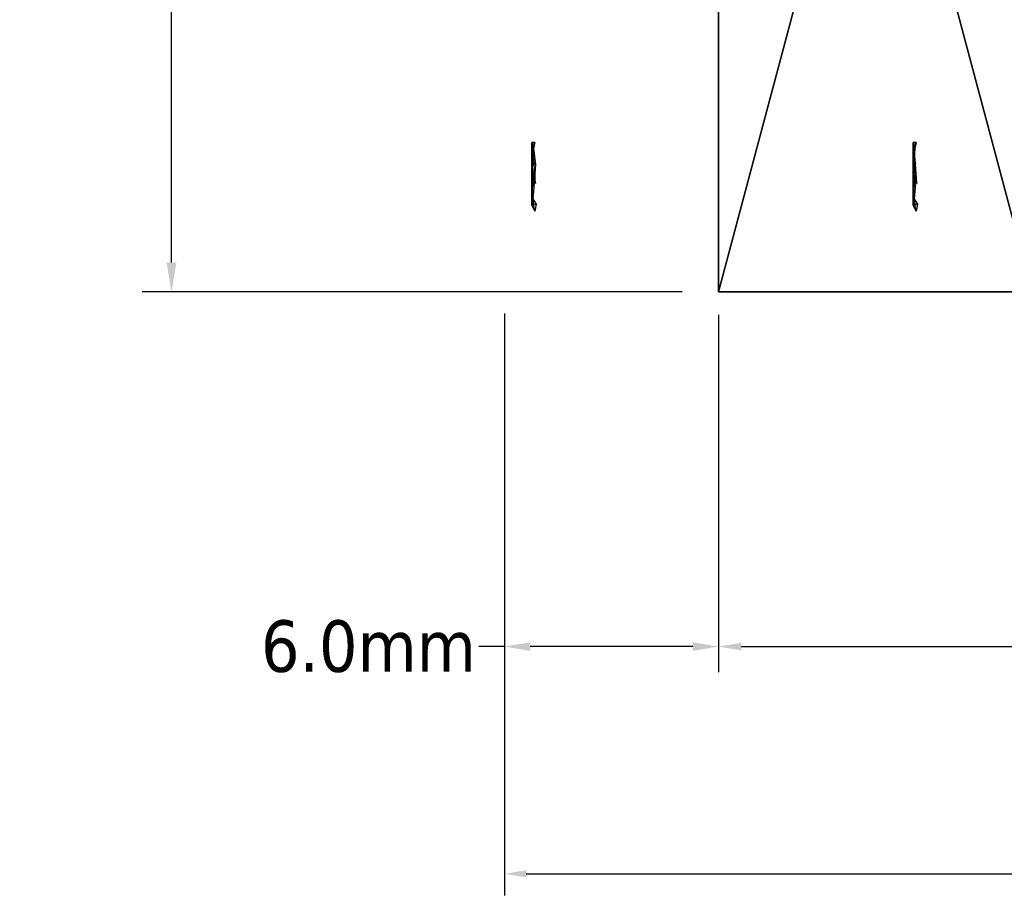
# Model space of a CAD drawing. Header units: millimetres. Extents: x 72 to 150.5, y 81.2 to 131.3.
# Tile 1 of 256: x 72 to 99.6, y 81.2 to 106. Entities that reach past the tile are written whole.
import ezdxf

# ---------------------------------------------------------------- set-up
doc = ezdxf.new("R2010")
doc.units = ezdxf.units.MM
doc.styles.add('Tahoma', font='tahoma.ttf')
doc.dimstyles.new('DimStyle2', dxfattribs={"dimtxt": 1.444527, "dimasz": 0.722263, "dimexe": 0.722263, "dimexo": 0.722263, "dimgap": 0.144453, "dimtad": 0, "dimtih": 1, "dimtoh": 1, "dimdec": 1, "dimzin": 0, "dimdsep": 46, "dimtxsty": 'Tahoma', "dimcen": 0.09, "dimadec": 0, "dimazin": 0, "dimtfac": 1, "dimtdec": 4, "dimtofl": 0, "dimtmove": 0, "dimatfit": 3, "dimfxl": 0, "dimtolj": 1, "dimtzin": 0, "dimarcsym": 0})
doc.dimstyles.new('DimStyle4', dxfattribs={"dimtxt": 1.217552, "dimasz": 0.608776, "dimexe": 0.608776, "dimexo": 0.608776, "dimgap": 0.121755, "dimtad": 0, "dimtih": 1, "dimtoh": 1, "dimdec": 1, "dimzin": 0, "dimdsep": 46, "dimtxsty": 'Tahoma', "dimcen": 0.09, "dimadec": 0, "dimazin": 0, "dimtfac": 1, "dimtdec": 4, "dimtofl": 0, "dimtmove": 0, "dimatfit": 3, "dimfxl": 0, "dimtolj": 1, "dimtzin": 0, "dimarcsym": 0})
doc.dimstyles.new('DimStyle5', dxfattribs={"dimtxt": 1.644673, "dimasz": 0.822336, "dimexe": 0.822336, "dimexo": 0.822336, "dimgap": 0.164467, "dimtad": 0, "dimtih": 1, "dimtoh": 1, "dimdec": 1, "dimzin": 0, "dimdsep": 46, "dimtxsty": 'Tahoma', "dimcen": 0.09, "dimadec": 0, "dimazin": 0, "dimtfac": 1, "dimtdec": 4, "dimtofl": 0, "dimtmove": 0, "dimatfit": 3, "dimfxl": 0, "dimtolj": 1, "dimtzin": 0, "dimarcsym": 0})
doc.dimstyles.new('DimStyle7', dxfattribs={"dimtxt": 1.278382, "dimasz": 0.639191, "dimexe": 0.639191, "dimexo": 0.639191, "dimgap": 0.127838, "dimtad": 0, "dimtih": 1, "dimtoh": 1, "dimdec": 1, "dimzin": 0, "dimdsep": 46, "dimtxsty": 'Tahoma', "dimcen": 0.09, "dimadec": 0, "dimazin": 0, "dimtfac": 1, "dimtdec": 4, "dimtofl": 0, "dimtmove": 0, "dimatfit": 3, "dimfxl": 0, "dimtolj": 1, "dimtzin": 0, "dimarcsym": 0})

# ---------------------------------------------------------------- blocks, each defined once
blk = doc.blocks.new('Group#20')
at = {"color": 9}
for p, q in [((6.762, 7.258), (6.322, 6.791)), ((6.762, 7.258), (8.349, 7.573)), ((6.879, 7.096, 0.1), (6.762, 7.258)), ((6.865, 6.974), (8.337, 7.267)), ((8.349, 7.573), (6.879, 7.096, 0.1)), ((8.349, 7.573), (8.349, 7.573, 0.25)), ((6.322, 6.791), (5.591, 5.97)), ((5.791, 5.792), (6.865, 6.974)), ((6.322, 6.791), (5.971, 5.846, 0.2)), ((10.726, 5.846), (9.818, 7.096, 0.15)), ((9.818, 7.096), (9.818, 7.096, 0.15)), ((5.971, 5.846, 0.2), (5.591, 5.97)), ((5.591, 5.664, 0.017), (5.591, 5.97)), ((5.591, 4.177), (5.591, 5.664, 0.017)), ((5.791, 4.155), (5.791, 5.792)), ((10.726, 4.301, 0.2), (10.726, 5.846)), ((10.726, 5.846), (10.726, 5.846, 0.3)), ((5.496, 4.146, 0.05), (5.591, 4.177)), ((5.591, 4.177), (6.263, 3.438)), ((6.411, 3.472), (5.791, 4.155)), ((10.726, 4.301), (10.726, 4.301, 0.2)), ((6.263, 3.438), (5.973, 3.489, 0.094)), ((6.585, 2.646, 0.15), (6.263, 3.438)), ((6.263, 3.438), (6.762, 2.889)), ((6.865, 2.972), (6.411, 3.472)), ((9.818, 3.051, 0.1), (10.424, 3.884)), ((6.585, 2.646, 0.15), (6.762, 2.889)), ((6.762, 2.889), (7.299, 2.772)), ((8.337, 2.68), (6.865, 2.972)), ((7.299, 2.772), (8.349, 2.573)), ((7.299, 2.772), (8.349, 2.073, 0.25)), ((8.349, 2.573), (9.818, 3.051, 0.1)), ((8.349, 2.573), (10.112, 2.646, 0.35)), ((8.349, 2.073, 0.25), (8.349, 2.573)), ((9.818, 3.051), (9.818, 3.051, 0.1))]:
    blk.add_line(p, q, dxfattribs=at)
for points in [[(8.337, 7.267, 0), (9.695, 6.826, 0)], [(9.695, 6.826, 0), (10.526, 5.681, 0)], [(10.526, 5.681, 0), (10.526, 4.973, 0), (10.526, 4.266, 0), (10.262, 3.902, 0), (9.695, 3.121, 0), (8.337, 2.68, 0)]]:
    blk.add_polyline3d(points, dxfattribs=at)
blk.add_arc((8.349, 5.073), 2.5, 270, 90, dxfattribs=at)
mesh = blk.add_polyface(dxfattribs=at)
corners = [(6.322, 6.791), (5.591, 5.664, 0.017), (5.591, 5.97), (5.791, 5.792), (6.865, 6.974), (6.762, 7.258), (8.349, 7.573), (8.337, 7.267), (9.695, 6.826), (9.818, 7.096), (10.526, 5.681), (10.726, 5.846), (10.526, 4.973), (10.526, 4.266), (5.591, 4.177), (5.791, 4.155), (6.263, 3.438), (6.411, 3.472), (6.762, 2.889), (6.865, 2.972), (7.299, 2.772), (8.337, 2.68), (8.349, 2.573), (9.695, 3.121), (9.818, 3.051), (10.262, 3.902), (10.424, 3.884), (10.726, 4.301), (10.726, 5.073)]
mesh.append_faces([[corners[k] for k in face] for face in [(0, 1, 2), (27, 11, 28)]], dxfattribs={"vtx0": -1, "color": 9})
mesh.append_faces([[corners[k] for k in face] for face in [(3, 0, 4), (4, 6, 7), (7, 6, 8), (8, 9, 10), (10, 11, 12), (12, 11, 13), (14, 15, 16), (15, 1, 3), (16, 17, 18), (18, 19, 20), (20, 21, 22), (22, 23, 24), (24, 25, 26), (26, 13, 27)]], dxfattribs={"vtx0": -1, "vtx1": -1, "color": 9})
mesh.append_faces([[corners[k] for k in face] for face in [(1, 0, 3), (27, 13, 11)]], dxfattribs={"vtx0": -1, "vtx1": -1, "vtx2": -1, "color": 9})
mesh.append_faces([[corners[k] for k in face] for face in [(4, 0, 5), (4, 5, 6), (8, 6, 9), (10, 9, 11), (15, 14, 1), (16, 15, 17), (18, 17, 19), (20, 19, 21), (22, 21, 23), (24, 23, 25), (26, 25, 13)]], dxfattribs={"vtx0": -1, "vtx2": -1, "color": 9})
mesh = blk.add_polyface(dxfattribs=at)
corners = [(6.865, 6.974), (5.791, 4.155), (5.791, 5.792), (6.411, 3.472), (6.865, 2.972), (8.337, 7.267), (8.337, 2.68), (9.695, 6.826), (9.695, 3.121), (10.526, 5.681), (10.262, 3.902), (10.526, 4.266), (10.526, 4.973)]
mesh.append_faces([[corners[k] for k in face] for face in [(0, 1, 2), (11, 9, 12)]], dxfattribs={"vtx0": -1, "color": 9})
mesh.append_faces([[corners[k] for k in face] for face in [(1, 0, 3), (3, 0, 4), (4, 5, 6), (6, 7, 8), (8, 9, 10), (10, 9, 11)]], dxfattribs={"vtx0": -1, "vtx1": -1, "color": 9})
mesh.append_faces([[corners[k] for k in face] for face in [(4, 0, 5), (6, 5, 7), (8, 7, 9)]], dxfattribs={"vtx0": -1, "vtx2": -1, "color": 9})
mesh = blk.add_polyface(dxfattribs=at)
corners = [(6.879, 7.096, 0.1), (6.322, 6.791), (5.971, 5.846, 0.2), (6.762, 7.258)]
mesh.append_faces([[corners[k] for k in face] for face in [(0, 1, 2), (1, 0, 3)]], dxfattribs={"vtx0": -1, "color": 9})
mesh = blk.add_polyface(dxfattribs=at)
corners = [(8.349, 7.573), (6.762, 7.258), (6.879, 7.096, 0.1)]
mesh.append_faces([[corners[k] for k in face] for face in [(0, 1, 2)]], dxfattribs={"color": 9})
mesh = blk.add_polyface(dxfattribs=at)
corners = [(8.349, 7.573, 0.25), (8.349, 7.573), (6.879, 7.096, 0.1)]
mesh.append_faces([[corners[k] for k in face] for face in [(0, 1, 2)]], dxfattribs={"color": 9})
mesh = blk.add_polyface(dxfattribs=at)
corners = [(8.349, 7.573, 0.25), (9.818, 7.096), (8.349, 7.573), (9.818, 7.096, 0.15)]
mesh.append_faces([[corners[k] for k in face] for face in [(0, 1, 2), (1, 0, 3)]], dxfattribs={"vtx0": -1, "color": 9})
mesh = blk.add_polyface(dxfattribs=at)
corners = [(6.322, 6.791), (5.591, 5.97), (5.971, 5.846, 0.2)]
mesh.append_faces([[corners[k] for k in face] for face in [(0, 1, 2)]], dxfattribs={"color": 9})
mesh = blk.add_polyface(dxfattribs=at)
corners = [(9.818, 7.096, 0.15), (10.726, 5.846, 0.3), (10.726, 5.846)]
mesh.append_faces([[corners[k] for k in face] for face in [(0, 1, 2)]], dxfattribs={"color": 9})
mesh = blk.add_polyface(dxfattribs=at)
corners = [(9.818, 7.096, 0.15), (10.726, 5.846), (9.818, 7.096)]
mesh.append_faces([[corners[k] for k in face] for face in [(0, 1, 2)]], dxfattribs={"color": 9})
mesh = blk.add_polyface(dxfattribs=at)
corners = [(5.591, 5.664, 0.017), (5.591, 4.177), (5.496, 4.146, 0.05)]
mesh.append_faces([[corners[k] for k in face] for face in [(0, 1, 2)]], dxfattribs={"color": 9})
mesh = blk.add_polyface(dxfattribs=at)
corners = [(5.591, 5.664, 0.017), (5.971, 5.846, 0.2), (5.591, 5.97), (5.971, 4.301, 0.3)]
mesh.append_faces([[corners[k] for k in face] for face in [(0, 1, 2), (1, 0, 3)]], dxfattribs={"vtx0": -1, "color": 9})
mesh = blk.add_polyface(dxfattribs=at)
corners = [(10.726, 5.846, 0.3), (10.726, 4.301, 0.2), (10.726, 5.846)]
mesh.append_faces([[corners[k] for k in face] for face in [(0, 1, 2)]], dxfattribs={"color": 9})
mesh = blk.add_polyface(dxfattribs=at)
corners = [(10.726, 5.073), (10.726, 4.301, 0.2), (10.726, 4.301), (10.726, 5.846)]
mesh.append_faces([[corners[k] for k in face] for face in [(0, 1, 2), (1, 0, 3)]], dxfattribs={"vtx0": -1, "color": 9})
mesh = blk.add_polyface(dxfattribs=at)
corners = [(5.591, 4.177), (5.973, 3.489, 0.094), (5.496, 4.146, 0.05), (6.263, 3.438)]
mesh.append_faces([[corners[k] for k in face] for face in [(0, 1, 2), (1, 0, 3)]], dxfattribs={"vtx0": -1, "color": 9})
mesh = blk.add_polyface(dxfattribs=at)
corners = [(10.424, 3.884), (10.726, 4.301, 0.2), (9.818, 3.051, 0.1), (10.726, 4.301)]
mesh.append_faces([[corners[k] for k in face] for face in [(0, 1, 2), (1, 0, 3)]], dxfattribs={"vtx0": -1, "color": 9})
mesh = blk.add_polyface(dxfattribs=at)
corners = [(6.585, 2.646, 0.15), (5.973, 3.489, 0.094), (6.263, 3.438)]
mesh.append_faces([[corners[k] for k in face] for face in [(0, 1, 2)]], dxfattribs={"color": 9})
mesh = blk.add_polyface(dxfattribs=at)
corners = [(6.762, 2.889), (6.585, 2.646, 0.15), (6.263, 3.438)]
mesh.append_faces([[corners[k] for k in face] for face in [(0, 1, 2)]], dxfattribs={"color": 9})
mesh = blk.add_polyface(dxfattribs=at)
corners = [(10.424, 3.884), (9.818, 3.051, 0.1), (9.818, 3.051)]
mesh.append_faces([[corners[k] for k in face] for face in [(0, 1, 2)]], dxfattribs={"color": 9})
mesh = blk.add_polyface(dxfattribs=at)
corners = [(6.762, 2.889), (8.349, 2.073, 0.25), (6.585, 2.646, 0.15), (7.299, 2.772)]
mesh.append_faces([[corners[k] for k in face] for face in [(0, 1, 2), (1, 0, 3)]], dxfattribs={"vtx0": -1, "color": 9})
mesh = blk.add_polyface(dxfattribs=at)
corners = [(8.349, 2.073, 0.25), (7.299, 2.772), (8.349, 2.573)]
mesh.append_faces([[corners[k] for k in face] for face in [(0, 1, 2)]], dxfattribs={"color": 9})
mesh = blk.add_polyface(dxfattribs=at)
corners = [(9.818, 3.051, 0.1), (8.349, 2.573), (9.818, 3.051)]
mesh.append_faces([[corners[k] for k in face] for face in [(0, 1, 2)]], dxfattribs={"color": 9})
mesh = blk.add_polyface(dxfattribs=at)
corners = [(10.112, 2.646, 0.35), (8.349, 2.573), (9.818, 3.051, 0.1)]
mesh.append_faces([[corners[k] for k in face] for face in [(0, 1, 2)]], dxfattribs={"color": 9})
mesh = blk.add_polyface(dxfattribs=at)
corners = [(10.112, 2.646, 0.35), (8.349, 2.073, 0.25), (8.349, 2.573)]
mesh.append_faces([[corners[k] for k in face] for face in [(0, 1, 2)]], dxfattribs={"color": 9})
blk = doc.blocks.new('Bolt')
at = {"color": 9}
for p, q in [((3.46, 6.736), (4.534, 7.919)), ((4.431, 8.202), (3.991, 7.736)), ((4.431, 8.202), (6.018, 8.518)), ((4.548, 8.04, 0.1), (4.431, 8.202)), ((4.534, 7.919), (6.005, 8.211)), ((6.018, 8.518), (4.548, 8.04, 0.1)), ((6.018, 8.518), (6.018, 8.518, 0.25)), ((7.487, 8.04), (7.487, 8.04, 0.15)), ((3.991, 7.736), (3.26, 6.914)), ((3.991, 7.736), (3.64, 6.79, 0.2)), ((3.64, 6.79, 0.2), (3.26, 6.914)), ((3.26, 6.609, 0.017), (3.26, 6.914)), ((3.26, 5.121), (3.26, 6.609, 0.017)), ((3.46, 5.099), (3.46, 6.736)), ((8.395, 6.018), (8.395, 6.79, 0.05)), ((8.395, 6.79), (8.395, 6.79, 0.05)), ((3.164, 5.091, 0.05), (3.26, 5.121)), ((3.26, 5.121), (3.932, 4.382)), ((4.08, 4.417), (3.46, 5.099)), ((7.487, 3.995, 0.1), (8.093, 4.828)), ((8.395, 5.245), (8.395, 5.245, 0.2)), ((3.932, 4.382), (3.642, 4.433, 0.094)), ((4.254, 3.591, 0.15), (3.932, 4.382)), ((3.932, 4.382), (4.431, 3.833)), ((4.534, 3.917), (4.08, 4.417)), ((6.018, 3.518), (7.487, 3.995, 0.1)), ((7.487, 3.995), (7.487, 3.995, 0.1)), ((4.254, 3.591, 0.15), (4.431, 3.833)), ((4.431, 3.833), (4.968, 3.716)), ((6.005, 3.624), (4.534, 3.917)), ((4.968, 3.716), (6.018, 3.018, 0.25)), ((4.968, 3.716), (6.018, 3.518)), ((6.018, 3.518), (7.781, 3.591, 0.35)), ((6.018, 3.018, 0.25), (6.018, 3.518))]:
    blk.add_line(p, q, dxfattribs=at)
for points in [[(6.005, 8.211, 0), (7.363, 7.77, 0)], [(7.363, 7.77, 0), (8.195, 6.625, 0)], [(8.195, 6.625, 0), (8.195, 5.918, 0), (8.195, 5.21, 0), (7.931, 4.846, 0), (7.363, 4.065, 0), (6.005, 3.624, 0)]]:
    blk.add_polyline3d(points, dxfattribs=at)
blk.add_arc((6.018, 6.018), 2.5, 270, 90, dxfattribs=at)
mesh = blk.add_polyface(dxfattribs=at)
corners = [(3.991, 7.736), (3.26, 6.609, 0.017), (3.26, 6.914), (3.46, 6.736), (3.26, 5.121), (4.534, 7.919), (4.431, 8.202), (6.018, 8.518), (6.005, 8.211), (7.363, 7.77), (7.487, 8.04), (8.195, 6.625), (8.395, 6.79), (8.195, 5.918), (8.195, 5.21), (3.46, 5.099), (3.932, 4.382), (4.08, 4.417), (4.431, 3.833), (4.534, 3.917), (4.968, 3.716), (6.005, 3.624), (6.018, 3.518), (7.363, 4.065), (7.487, 3.995), (7.931, 4.846), (8.093, 4.828), (8.395, 5.245), (8.395, 6.018)]
mesh.append_faces([[corners[k] for k in face] for face in [(0, 1, 2), (27, 12, 28)]], dxfattribs={"vtx0": -1, "color": 9})
mesh.append_faces([[corners[k] for k in face] for face in [(1, 3, 4), (3, 0, 5), (5, 7, 8), (8, 7, 9), (9, 10, 11), (11, 12, 13), (13, 12, 14), (4, 15, 16), (15, 4, 3), (16, 17, 18), (18, 19, 20), (20, 21, 22), (22, 23, 24), (24, 25, 26), (26, 14, 27)]], dxfattribs={"vtx0": -1, "vtx1": -1, "color": 9})
mesh.append_faces([[corners[k] for k in face] for face in [(1, 0, 3), (27, 14, 12)]], dxfattribs={"vtx0": -1, "vtx1": -1, "vtx2": -1, "color": 9})
mesh.append_faces([[corners[k] for k in face] for face in [(5, 0, 6), (5, 6, 7), (9, 7, 10), (11, 10, 12), (16, 15, 17), (18, 17, 19), (20, 19, 21), (22, 21, 23), (24, 23, 25), (26, 25, 14)]], dxfattribs={"vtx0": -1, "vtx2": -1, "color": 9})
mesh = blk.add_polyface(dxfattribs=at)
corners = [(4.534, 7.919), (3.46, 5.099), (3.46, 6.736), (4.08, 4.417), (4.534, 3.917), (6.005, 8.211), (6.005, 3.624), (7.363, 7.77), (7.363, 4.065), (8.195, 6.625), (7.931, 4.846), (8.195, 5.21), (8.195, 5.918)]
mesh.append_faces([[corners[k] for k in face] for face in [(0, 1, 2), (11, 9, 12)]], dxfattribs={"vtx0": -1, "color": 9})
mesh.append_faces([[corners[k] for k in face] for face in [(1, 0, 3), (3, 0, 4), (4, 5, 6), (6, 7, 8), (8, 9, 10), (10, 9, 11)]], dxfattribs={"vtx0": -1, "vtx1": -1, "color": 9})
mesh.append_faces([[corners[k] for k in face] for face in [(4, 0, 5), (6, 5, 7), (8, 7, 9)]], dxfattribs={"vtx0": -1, "vtx2": -1, "color": 9})
mesh = blk.add_polyface(dxfattribs=at)
corners = [(4.548, 8.04, 0.1), (3.991, 7.736), (3.64, 6.79, 0.2), (4.431, 8.202)]
mesh.append_faces([[corners[k] for k in face] for face in [(0, 1, 2), (1, 0, 3)]], dxfattribs={"vtx0": -1, "color": 9})
mesh = blk.add_polyface(dxfattribs=at)
corners = [(6.018, 8.518), (4.431, 8.202), (4.548, 8.04, 0.1)]
mesh.append_faces([[corners[k] for k in face] for face in [(0, 1, 2)]], dxfattribs={"color": 9})
mesh = blk.add_polyface(dxfattribs=at)
corners = [(6.018, 8.518, 0.25), (6.018, 8.518), (4.548, 8.04, 0.1)]
mesh.append_faces([[corners[k] for k in face] for face in [(0, 1, 2)]], dxfattribs={"color": 9})
mesh = blk.add_polyface(dxfattribs=at)
corners = [(6.018, 8.518, 0.25), (7.487, 8.04), (6.018, 8.518), (7.487, 8.04, 0.15)]
mesh.append_faces([[corners[k] for k in face] for face in [(0, 1, 2), (1, 0, 3)]], dxfattribs={"vtx0": -1, "color": 9})
mesh = blk.add_polyface(dxfattribs=at)
corners = [(7.487, 8.04), (8.395, 6.79, 0.05), (8.395, 6.79), (7.487, 8.04, 0.15)]
mesh.append_faces([[corners[k] for k in face] for face in [(0, 1, 2), (1, 0, 3)]], dxfattribs={"vtx0": -1, "color": 9})
mesh = blk.add_polyface(dxfattribs=at)
corners = [(3.991, 7.736), (3.26, 6.914), (3.64, 6.79, 0.2)]
mesh.append_faces([[corners[k] for k in face] for face in [(0, 1, 2)]], dxfattribs={"color": 9})
mesh = blk.add_polyface(dxfattribs=at)
corners = [(3.26, 5.121), (3.164, 5.091, 0.05), (3.26, 6.609, 0.017)]
mesh.append_faces([[corners[k] for k in face] for face in [(0, 1, 2)]], dxfattribs={"color": 9})
mesh = blk.add_polyface(dxfattribs=at)
corners = [(3.64, 5.245, 0.3), (3.26, 6.914), (3.26, 6.609, 0.017), (3.64, 6.79, 0.2)]
mesh.append_faces([[corners[k] for k in face] for face in [(0, 1, 2), (1, 0, 3)]], dxfattribs={"vtx0": -1, "color": 9})
mesh = blk.add_polyface(dxfattribs=at)
corners = [(8.395, 6.018), (8.395, 5.245, 0.2), (8.395, 5.245), (8.395, 6.79, 0.05)]
mesh.append_faces([[corners[k] for k in face] for face in [(0, 1, 2), (1, 0, 3)]], dxfattribs={"vtx0": -1, "color": 9})
mesh = blk.add_polyface(dxfattribs=at)
corners = [(8.395, 6.79, 0.05), (8.395, 6.018), (8.395, 6.79)]
mesh.append_faces([[corners[k] for k in face] for face in [(0, 1, 2)]], dxfattribs={"color": 9})
mesh = blk.add_polyface(dxfattribs=at)
corners = [(3.26, 5.121), (3.642, 4.433, 0.094), (3.164, 5.091, 0.05), (3.932, 4.382)]
mesh.append_faces([[corners[k] for k in face] for face in [(0, 1, 2), (1, 0, 3)]], dxfattribs={"vtx0": -1, "color": 9})
mesh = blk.add_polyface(dxfattribs=at)
corners = [(8.093, 4.828), (8.395, 5.245, 0.2), (7.487, 3.995, 0.1), (8.395, 5.245)]
mesh.append_faces([[corners[k] for k in face] for face in [(0, 1, 2), (1, 0, 3)]], dxfattribs={"vtx0": -1, "color": 9})
mesh = blk.add_polyface(dxfattribs=at)
corners = [(8.093, 4.828), (7.487, 3.995, 0.1), (7.487, 3.995)]
mesh.append_faces([[corners[k] for k in face] for face in [(0, 1, 2)]], dxfattribs={"color": 9})
mesh = blk.add_polyface(dxfattribs=at)
corners = [(4.254, 3.591, 0.15), (3.642, 4.433, 0.094), (3.932, 4.382)]
mesh.append_faces([[corners[k] for k in face] for face in [(0, 1, 2)]], dxfattribs={"color": 9})
mesh = blk.add_polyface(dxfattribs=at)
corners = [(4.431, 3.833), (4.254, 3.591, 0.15), (3.932, 4.382)]
mesh.append_faces([[corners[k] for k in face] for face in [(0, 1, 2)]], dxfattribs={"color": 9})
mesh = blk.add_polyface(dxfattribs=at)
corners = [(7.487, 3.995, 0.1), (6.018, 3.518), (7.487, 3.995)]
mesh.append_faces([[corners[k] for k in face] for face in [(0, 1, 2)]], dxfattribs={"color": 9})
mesh = blk.add_polyface(dxfattribs=at)
corners = [(7.781, 3.591, 0.35), (6.018, 3.518), (7.487, 3.995, 0.1)]
mesh.append_faces([[corners[k] for k in face] for face in [(0, 1, 2)]], dxfattribs={"color": 9})
mesh = blk.add_polyface(dxfattribs=at)
corners = [(4.431, 3.833), (6.018, 3.018, 0.25), (4.254, 3.591, 0.15), (4.968, 3.716)]
mesh.append_faces([[corners[k] for k in face] for face in [(0, 1, 2), (1, 0, 3)]], dxfattribs={"vtx0": -1, "color": 9})
mesh = blk.add_polyface(dxfattribs=at)
corners = [(6.018, 3.018, 0.25), (4.968, 3.716), (6.018, 3.518)]
mesh.append_faces([[corners[k] for k in face] for face in [(0, 1, 2)]], dxfattribs={"color": 9})
mesh = blk.add_polyface(dxfattribs=at)
corners = [(7.781, 3.591, 0.35), (6.018, 3.018, 0.25), (6.018, 3.518)]
mesh.append_faces([[corners[k] for k in face] for face in [(0, 1, 2)]], dxfattribs={"color": 9})
blk = doc.blocks.new('Group#19')
blk.add_blockref('Bolt', (2.331, -0.944))
blk = doc.blocks.new('Component#2')
at = {"extrusion": (1, 0, -9.02889e-13), "xscale": 0.35, "yscale": 0.35, "zscale": 0.35, "rotation": 270}
for name, p in [('Group#19', (-0.776, 3.822, 9.481)), ('Group#20', (-0.776, 3.822, -1.213))]:
    blk.add_blockref(name, p, dxfattribs=at)
blk = doc.blocks.new('Group#6')
at = {"color": 250}
for p, q in [((0.2, 33, 16.5), (9, 33, 16.5)), ((0.2, 0, 16.5), (0.2, 33, 16.5)), ((0.2, 33), (9, 33)), ((0.2, 33), (0.2, 33, 16.5)), ((0.2, 0), (0.2, 33)), ((9, 33), (9, 33, 16.5)), ((9, 33, 16.5), (9, 0, 16.5)), ((9, 33), (9, 0)), ((0.2, 0), (0.2, 0, 16.5)), ((9, 0, 16.5), (0.2, 0, 16.5)), ((9, 0), (0.2, 0)), ((9, 0), (9, 0, 16.5))]:
    blk.add_line(p, q, dxfattribs=at)
for p, q in [((0.2, 32, 3), (0.2, 1, 3)), ((0.2, 1, 13.6), (0.2, 32, 13.6)), ((0.2, 32, 13.6), (0.2, 32, 3)), ((0.2, 1, 3), (0.2, 1, 13.6))]:
    blk.add_line(p, q)
mesh = blk.add_polyface(dxfattribs=at)
corners = [(0.2, 33, 16.5), (9, 33), (0.2, 33), (9, 33, 16.5)]
mesh.append_faces([[corners[k] for k in face] for face in [(0, 1, 2), (1, 0, 3)]], dxfattribs={"vtx0": -1, "color": 250})
mesh = blk.add_polyface(dxfattribs=at)
corners = [(0.2, 0, 16.5), (0.2, 1, 13.6), (0.2, 0), (0.2, 33, 16.5), (0.2, 32, 13.6), (0.2, 32, 3), (0.2, 1, 3), (0.2, 33)]
mesh.append_faces([[corners[k] for k in face] for face in [(0, 1, 2), (1, 3, 4), (4, 3, 5), (2, 6, 7), (6, 2, 1), (7, 5, 3)]], dxfattribs={"vtx0": -1, "vtx1": -1, "color": 250})
mesh.append_faces([[corners[k] for k in face] for face in [(1, 0, 3), (7, 6, 5)]], dxfattribs={"vtx0": -1, "vtx2": -1, "color": 250})
mesh = blk.add_polyface(dxfattribs=at)
corners = [(9, 0, 16.5), (0.2, 33, 16.5), (0.2, 0, 16.5), (9, 33, 16.5)]
mesh.append_faces([[corners[k] for k in face] for face in [(0, 1, 2), (1, 0, 3)]], dxfattribs={"vtx0": -1, "color": 250})
mesh = blk.add_polyface(dxfattribs=at)
corners = [(9, 33), (0.2, 0), (0.2, 33), (9, 0)]
mesh.append_faces([[corners[k] for k in face] for face in [(0, 1, 2), (1, 0, 3)]], dxfattribs={"vtx0": -1, "color": 250})
mesh = blk.add_polyface(dxfattribs=at)
corners = [(9, 33), (9, 0, 16.5), (9, 0), (9, 33, 16.5)]
mesh.append_faces([[corners[k] for k in face] for face in [(0, 1, 2), (1, 0, 3)]], dxfattribs={"vtx0": -1, "color": 250})
at = {"color": 9}
mesh = blk.add_polyface(dxfattribs=at)
corners = [(0.2, 32, 13.6), (0.2, 1, 3), (0.2, 1, 13.6), (0.2, 32, 3)]
mesh.append_faces([[corners[k] for k in face] for face in [(0, 1, 2), (1, 0, 3)]], dxfattribs={"vtx0": -1, "color": 9})
at = {"color": 250}
mesh = blk.add_polyface(dxfattribs=at)
corners = [(9, 0, 16.5), (0.2, 0), (9, 0), (0.2, 0, 16.5)]
mesh.append_faces([[corners[k] for k in face] for face in [(0, 1, 2), (1, 0, 3)]], dxfattribs={"vtx0": -1, "color": 250})
blk = doc.blocks.new('*D25')
at = {"color": 0, "lineweight": -2}
for p, q in [((90.754, 131.326), (75.415, 131.326)), ((76.237, 130.504), (76.237, 115.847)), ((76.237, 99.148), (76.237, 113.805)), ((90.554, 98.326), (75.415, 98.326))]:
    blk.add_line(p, q, dxfattribs=at)
at = {"color": 0}
for points in [[(76.374, 130.504), (76.1, 130.504), (76.237, 131.326)], [(76.1, 99.148), (76.374, 99.148), (76.237, 98.326)]]:
    blk.add_solid(points, dxfattribs=at)
at = {"layer": 'Defpoints', "color": 0}
for p in [(76.237, 131.326), (91.577, 131.326), (91.377, 98.326)]:
    blk.add_point(p, dxfattribs=at)
at = {"color": 0, "insert": (76.237, 114.826), "char_height": 1.6447, "attachment_point": 5, "style": 'Tahoma'}
blk.add_mtext('\\A1;33.0mm', dxfattribs=at)
blk = doc.blocks.new('*D27')
at = {"color": 0, "lineweight": -2}
for p, q in [((91.577, 97.687), (91.577, 87.738)), ((143.377, 97.687), (143.377, 87.738)), ((92.216, 88.377), (114.274, 88.377)), ((142.738, 88.377), (120.679, 88.377))]:
    blk.add_line(p, q, dxfattribs=at)
at = {"color": 0}
for points in [[(92.216, 88.484), (92.216, 88.271), (91.577, 88.377)], [(142.738, 88.271), (142.738, 88.484), (143.377, 88.377)]]:
    blk.add_solid(points, dxfattribs=at)
at = {"layer": 'Defpoints', "color": 0}
for p in [(91.577, 98.326), (143.377, 98.326), (91.577, 88.377)]:
    blk.add_point(p, dxfattribs=at)
at = {"color": 0, "insert": (117.477, 88.377), "char_height": 1.2784, "attachment_point": 5, "style": 'Tahoma'}
blk.add_mtext('\\A1;51.8mm', dxfattribs=at)
blk = doc.blocks.new('*D28')
at = {"color": 0, "lineweight": -2}
for p, q in [((85.577, 97.604), (85.577, 87.655)), ((91.577, 97.604), (91.577, 87.655)), ((85.577, 88.377), (84.855, 88.377)), ((90.855, 88.377), (86.299, 88.377))]:
    blk.add_line(p, q, dxfattribs=at)
at = {"color": 0}
for points in [[(86.299, 88.498), (86.299, 88.257), (85.577, 88.377)], [(90.855, 88.257), (90.855, 88.498), (91.577, 88.377)]]:
    blk.add_solid(points, dxfattribs=at)
at = {"layer": 'Defpoints', "color": 0}
for p in [(85.577, 98.326), (91.577, 98.326), (85.577, 88.377)]:
    blk.add_point(p, dxfattribs=at)
at = {"color": 0, "insert": (81.76, 88.377), "char_height": 1.4445, "attachment_point": 5, "style": 'Tahoma'}
blk.add_mtext('\\A1;6.0mm', dxfattribs=at)
blk = doc.blocks.new('*D29')
at = {"color": 0, "lineweight": -2}
for p, q in [((85.577, 97.717), (85.577, 81.393)), ((149.377, 97.717), (149.377, 81.393)), ((86.186, 82.002), (114.411, 82.002)), ((148.768, 82.002), (120.543, 82.002))]:
    blk.add_line(p, q, dxfattribs=at)
at = {"color": 0}
for points in [[(86.186, 82.103), (86.186, 81.901), (85.577, 82.002)], [(148.768, 81.901), (148.768, 82.103), (149.377, 82.002)]]:
    blk.add_solid(points, dxfattribs=at)
at = {"layer": 'Defpoints', "color": 0}
for p in [(85.577, 98.326), (149.377, 98.326), (85.577, 82.002)]:
    blk.add_point(p, dxfattribs=at)
at = {"color": 0, "insert": (117.477, 82.002), "char_height": 1.2176, "attachment_point": 5, "style": 'Tahoma'}
blk.add_mtext('\\A1;63.8mm', dxfattribs=at)

msp = doc.modelspace()

# ---------------------------------------------------------------- block references
for name, p in [('Group#6', (91.377, 98.326)), ('Component#2', (87.552, 100.641, 7.25))]:
    msp.add_blockref(name, p)

# ---------------------------------------------------------------- dimensions: what is measured, and where the dimension line sits
at = {"color": 250}
dim = msp.add_linear_dim(base=(76.237, 131.326), p1=(91.377, 98.326), p2=(91.577, 131.326), angle=90, dimstyle='DimStyle5', override={"dimpost": 'mm'}, dxfattribs=at)
dim.commit()
dim.dimension.update_dxf_attribs({"geometry": '*D25', "text_midpoint": (76.237, 114.826)})
for base, p1, p2, dimstyle, picture, middle in [((85.577, 88.377), (91.577, 98.326), (85.577, 98.326), 'DimStyle2', '*D28', (81.76, 88.377)), ((85.577, 82.002), (149.377, 98.326), (85.577, 98.326), 'DimStyle4', '*D29', (117.477, 82.002)), ((91.577, 88.377), (143.377, 98.326), (91.577, 98.326), 'DimStyle7', '*D27', (117.477, 88.377))]:
    dim = msp.add_linear_dim(base=base, p1=p1, p2=p2, dimstyle=dimstyle, override={"dimpost": 'mm'}, dxfattribs=at)
    dim.commit()
    dim.dimension.update_dxf_attribs({"geometry": picture, "text_midpoint": middle})

doc.saveas('drawing.dxf')
